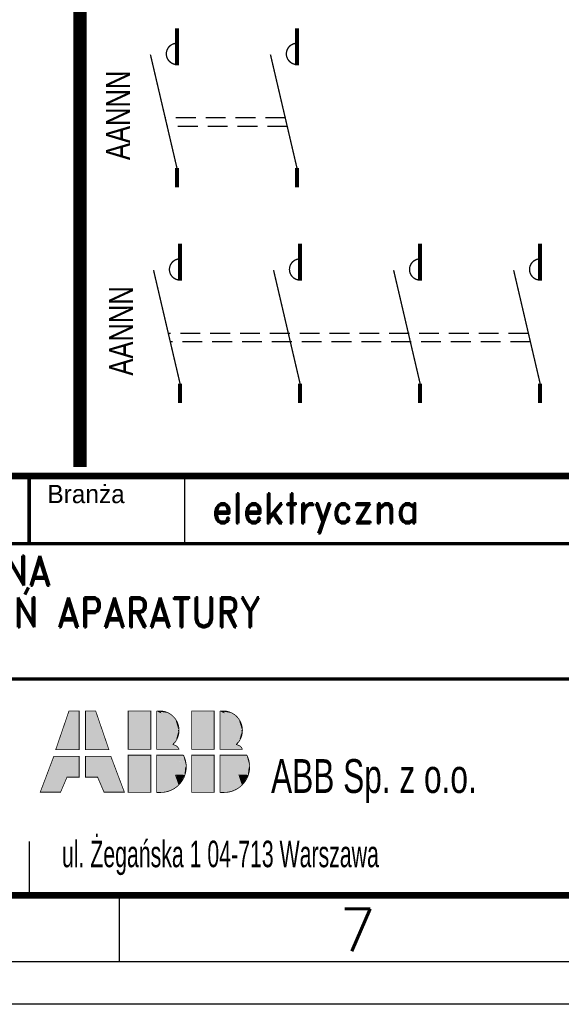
# Model space of a CAD drawing. Header units: millimetres. Extents: x 947 to 1808, y 151 to 525.
# Tile 10 of 27: x 1228 to 1269, y 151 to 225. Entities that reach past the tile are written whole.
import ezdxf
from ezdxf.enums import TextEntityAlignment as Align

# ---------------------------------------------------------------- set-up
doc = ezdxf.new("R2010")
doc.units = ezdxf.units.MM
doc.header["$LTSCALE"] = 15
for name, pattern in [('AUSGEZOGEN', [0]), ('DASHED', [0.75, 0.5, -0.25]), ('DOT2', [0.125, 0, -0.125])]:
    doc.linetypes.add(name, pattern=pattern)
doc.layers.add('KKS_1', color=7, linetype='Continuous', lineweight=5)
doc.styles.add('ADESK1', font='romans', dxfattribs={"bigfont": 'bigfont'})
doc.styles.add('ROMAND', font='romand.shx')

# ---------------------------------------------------------------- blocks, each defined once
blk = doc.blocks.new('*U10')
at = {"color": 1, "linetype": 'AUSGEZOGEN'}
for points in [[(23.26, 21.61), (23.26, 13.68), (26.47, 20.73)], [(26.47, 20.73), (23.26, 13.68), (27.92, 17.73)], [(27.92, 17.73), (23.26, 13.68), (26.63, 14.66)], [(26.63, 14.66), (23.26, 13.68), (27.4, 14.36)], [(27.4, 14.36), (23.26, 13.68), (27.89, 13.68)]]:
    blk.add_solid(points, dxfattribs=at)
blk = doc.blocks.new('A3-grafiko')
h = blk.add_hatch(color=1)
h.paths.add_polyline_path([(278.318, 15.474), (280.231, 15.474), (280.231, 13.905), (279.316, 13.905), (278.83, 12.773), (277.295, 12.773)])
h.paths.add_polyline_path([(282.62, 15.474), (280.707, 15.474), (280.707, 13.905), (281.622, 13.905), (282.108, 12.773), (283.643, 12.773)])
at = {"color": 5}
blk.add_line((283.26, 4.801), (283.26, 0), dxfattribs=at)
at = {"color": 5, "linetype": 'Continuous'}
blk.add_lwpolyline([(0, 0), (410, 0), (410, 287), (0, 287)], close=True, dxfattribs=at)
at = {"const_width": 0.51}
blk.add_lwpolyline([(24, 5), (410, 5), (410, 36.601), (24, 36.601)], close=True, dxfattribs=at)
at = {"const_width": 0.255}
for points in [[(276.461, 31.504), (276.461, 36.601)], [(235.686, 31.504), (317.236, 31.504)], [(235.686, 21.31), (317.236, 21.31)]]:
    blk.add_lwpolyline(points, dxfattribs=at)
at = {"linetype": 'DOT2', "const_width": 0.102}
for points in [[(288.184, 31.504), (288.184, 36.601)], [(276.461, 9.078), (276.461, 5)]]:
    blk.add_lwpolyline(points, dxfattribs=at)
at = {"color": 1, "linetype": 'AUSGEZOGEN', "const_width": 0.0576}
for points in [[(279.462, 18.895), (280.229, 18.895), (280.229, 15.982), (278.464, 15.982), (279.462, 18.895)], [(281.476, 18.895), (280.709, 18.895), (280.709, 15.982), (282.474, 15.982), (281.476, 18.895)], [(286.073, 18.884), (286.073, 16.005), (287.787, 16.005)], [(290.855, 18.884), (290.855, 16.005), (292.569, 16.005)], [(286.074, 12.725), (286.074, 15.563), (288.099, 15.563)], [(290.856, 12.725), (290.856, 15.563), (292.881, 15.563)], [(278.318, 15.474), (280.231, 15.474), (280.231, 13.905), (279.316, 13.905), (278.83, 12.773), (277.295, 12.773), (278.318, 15.474)], [(282.62, 15.474), (280.707, 15.474), (280.707, 13.905), (281.622, 13.905), (282.108, 12.773), (283.643, 12.773), (282.62, 15.474)]]:
    blk.add_lwpolyline(points, dxfattribs=at)
for points in [[(283.928, 18.901), (285.633, 18.901), (285.633, 16.001), (283.928, 16.001)], [(288.71, 18.901), (290.416, 18.901), (290.416, 16.001), (288.71, 16.001)], [(283.928, 15.563), (285.633, 15.563), (285.633, 12.762), (283.928, 12.762)], [(288.71, 15.563), (290.416, 15.563), (290.416, 12.762), (288.71, 12.762)]]:
    blk.add_lwpolyline(points, close=True, dxfattribs=at)
at = {"color": 1, "const_width": 0.0616}
for points in [[(286.348, 18.896), (286.064, 18.896)], [(291.13, 18.896), (290.846, 18.896)], [(286.358, 12.745), (286.089, 12.745)], [(291.141, 12.745), (290.871, 12.745)]]:
    blk.add_lwpolyline(points, dxfattribs=at)
at = {"color": 1, "linetype": 'AUSGEZOGEN', "const_width": 0.0576}
for points in [[(287.291, 16.354, 0.672803), (286.345, 18.901, 0.742611)], [(292.073, 16.354, 0.672803), (291.127, 18.901, 0.742611)], [(287.761, 16.005, 0.288353), (287.291, 16.354, 0.288353)], [(292.543, 16.005, 0.288353), (292.073, 16.354, 0.288353)], [(286.358, 12.751, 0.563254), (288.099, 15.563, 0.675438)], [(291.14, 12.751, 0.563254), (292.881, 15.563, 0.675438)], [(286.074, 12.787, 0.002624), (286.093, 12.783, 0.685043)], [(290.856, 12.787, 0.002624), (290.876, 12.783, 0.685043)]]:
    blk.add_lwpolyline(points, format="xyb", dxfattribs=at)
at = {"color": 1, "linetype": 'AUSGEZOGEN'}
for points in [[(278.439, 15.982), (280.229, 15.982), (279.513, 18.921), (280.229, 18.87)], [(282.5, 15.982), (280.709, 15.982), (281.425, 18.921), (280.709, 18.87)]]:
    blk.add_solid(points, dxfattribs=at)
at = {"color": 1}
for points in [[(283.926, 15.998), (283.926, 18.907), (285.612, 15.998), (285.626, 18.887)], [(286.07, 18.883), (286.549, 18.877), (286.896, 18.751)], [(286.083, 18.87), (286.341, 18.877), (286.442, 18.707)], [(286.12, 18.883), (287.142, 18.637), (287.161, 18.562)], [(286.139, 18.87), (286.884, 18.77), (287.136, 18.631)], [(288.708, 15.998), (288.708, 18.907), (290.394, 15.998), (290.408, 18.887)], [(290.852, 18.883), (291.331, 18.877), (291.678, 18.751)], [(290.865, 18.87), (291.123, 18.877), (291.224, 18.707)], [(290.903, 18.883), (291.924, 18.637), (291.943, 18.562)], [(290.922, 18.87), (291.666, 18.77), (291.918, 18.631)], [(287.256, 18.492), (287.47, 18.335), (287.703, 17.547)], [(287.703, 17.547), (287.703, 17.547), (287.508, 18.196), (287.666, 17.963)], [(287.508, 18.196), (287.666, 17.963), (287.71, 17.805)], [(287.64, 17.874), (287.716, 17.862), (287.716, 17.578)], [(292.038, 18.492), (292.252, 18.335), (292.486, 17.547)], [(292.486, 17.547), (292.486, 17.547), (292.29, 18.196), (292.448, 17.963)], [(292.29, 18.196), (292.448, 17.963), (292.492, 17.805)], [(292.423, 17.874), (292.498, 17.862), (292.498, 17.578)], [(287.735, 17.421), (287.312, 16.444), (287.546, 16.67)], [(287.729, 17.414), (287.558, 16.79), (287.615, 16.778)], [(287.615, 16.778), (287.615, 16.778), (287.729, 17.408), (287.647, 16.923)], [(287.722, 17.421), (287.647, 16.973), (287.71, 16.973)], [(287.729, 17.408), (287.647, 16.923), (287.729, 17.421), (287.659, 16.979)], [(287.685, 17.452), (287.773, 17.452), (287.729, 17.238)], [(287.71, 17.799), (287.741, 17.528), (287.703, 17.528)], [(287.71, 17.805), (287.71, 17.805), (287.71, 17.799), (287.741, 17.528)], [(292.517, 17.421), (292.095, 16.444), (292.328, 16.67)], [(292.511, 17.414), (292.341, 16.79), (292.397, 16.778)], [(292.397, 16.778), (292.397, 16.778), (292.511, 17.408), (292.429, 16.923)], [(292.505, 17.421), (292.429, 16.973), (292.492, 16.973)], [(292.511, 17.408), (292.429, 16.923), (292.511, 17.421), (292.441, 16.979)], [(292.467, 17.452), (292.555, 17.452), (292.511, 17.238)], [(292.492, 17.799), (292.523, 17.528), (292.486, 17.528)], [(292.492, 17.805), (292.492, 17.805), (292.492, 17.799), (292.523, 17.528)], [(287.306, 16.45), (287.432, 16.57), (287.357, 16.412)], [(292.088, 16.45), (292.214, 16.57), (292.139, 16.412)], [(283.926, 12.758), (283.926, 15.569), (285.612, 12.758), (285.626, 15.549)], [(288.079, 15.562), (286.054, 12.758), (286.58, 12.765)], [(286.082, 15.556), (288.086, 15.562), (286.061, 12.752)], [(288.086, 15.569), (286.573, 12.765), (286.801, 12.8)], [(286.801, 12.8), (286.801, 12.8), (288.086, 15.562), (286.787, 12.793)], [(288.086, 15.562), (286.787, 12.793), (286.96, 12.848)], [(286.96, 12.848), (286.96, 12.848), (288.086, 15.562), (287.464, 14.091)], [(288.086, 15.562), (287.464, 14.091), (288.196, 14.071)], [(288.072, 15.556), (288.19, 14.071), (288.293, 14.789)], [(288.079, 15.562), (288.293, 14.782), (288.231, 15.203)], [(288.708, 12.758), (288.708, 15.569), (290.394, 12.758), (290.408, 15.549)], [(292.861, 15.562), (290.837, 12.758), (291.362, 12.765)], [(290.864, 15.556), (292.868, 15.562), (290.844, 12.752)], [(292.868, 15.569), (291.355, 12.765), (291.583, 12.8)], [(292.868, 15.562), (291.569, 12.793), (291.742, 12.848)], [(291.583, 12.8), (291.583, 12.8), (292.868, 15.562), (291.569, 12.793)], [(291.742, 12.848), (291.742, 12.848), (292.868, 15.562), (292.246, 14.091)], [(292.868, 15.562), (292.246, 14.091), (292.979, 14.071)], [(292.854, 15.556), (292.972, 14.071), (293.075, 14.789)], [(292.861, 15.562), (293.075, 14.782), (293.013, 15.203)], [(287.457, 14.105), (287.575, 14.105), (287.54, 13.974)], [(288.176, 14.064), (288.238, 14.678), (288.279, 14.347)], [(288.245, 14.706), (288.328, 14.692), (288.259, 14.402)], [(292.239, 14.105), (292.357, 14.105), (292.322, 13.974)], [(292.958, 14.064), (293.02, 14.678), (293.062, 14.347)], [(293.027, 14.706), (293.11, 14.692), (293.041, 14.402)], [(287.471, 14.084), (287.174, 12.903), (286.932, 12.814)], [(287.478, 14.084), (287.436, 13.09), (287.153, 12.91)], [(287.471, 14.071), (287.74, 13.318), (287.43, 13.083)], [(287.982, 13.656), (287.982, 13.656), (287.457, 14.091), (287.989, 13.663)], [(287.457, 14.091), (287.989, 13.663), (287.727, 13.304)], [(287.464, 14.098), (288.196, 14.078), (287.982, 13.656)], [(292.253, 14.084), (291.956, 12.903), (291.714, 12.814)], [(292.26, 14.084), (292.219, 13.09), (291.935, 12.91)], [(292.253, 14.071), (292.523, 13.318), (292.212, 13.083)], [(292.764, 13.656), (292.764, 13.656), (292.239, 14.091), (292.771, 13.663)], [(292.239, 14.091), (292.771, 13.663), (292.509, 13.304)], [(292.246, 14.098), (292.979, 14.078), (292.764, 13.656)]]:
    blk.add_solid(points, dxfattribs=at)
at = {"color": 1, "linetype": 'Continuous', "xscale": 0.3641509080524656, "yscale": 0.3641509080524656, "zscale": 0.3641509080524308}
for p in [(277.594, 11.014), (282.376, 11.014)]:
    blk.add_blockref('*U10', p, dxfattribs=at)
blk.add_text('Branża', height=1.3762).set_placement((277.836, 34.562))
for s, height, width, p in [('ABB Sp. z o.o.', 2.54845, 0.7, (294.705, 12.716)), ('ul. Żegańska 1 04-713 Warszawa', 2, 0.6, (278.931, 7.118))]:
    blk.add_text(s, height=height, dxfattribs=dict(width=width)).set_placement(p)
at = {"color": 5, "style": 'ADESK1'}
blk.add_text('7', height=3.201, dxfattribs=at).set_placement((301.219, 0.779), align=Align.CENTER)
at = {"color": 250, "style": 'ROMAND', "width": 0.9}
for tag, p, height in [('OPRACOWAŁ', (37.102, 33.56), 2), ('BRANŻA', (290.245, 33.04), 2.243), ('DATA1', (83.569, 32.976), 2), ('ZMIANA1', (109.377, 33.461), 2), ('ZMIANA2', (155.377, 33.461), 2), ('ZMIANA3', (201.377, 33.461), 2), ('RODZAJ_DOK', (249.47, 33.04), 2.243), ('NAZWA_ZAKŁADU', (375.799, 32.733), 2.243), ('OZN_DOK1', (326.144, 32.248), 2.243), ('SPRAWDZIŁ', (37.102, 29.56), 2), ('ZM1_WPROW', (104.855, 29.7), 2), ('DATA', (136.056, 29.294), 2), ('ZM2_WPROW', (150.855, 29.7), 2), ('DATA', (182.056, 29.294), 2), ('ZM3_WPROW', (196.855, 29.7), 2), ('DATA', (228.056, 29.294), 2), ('DATA2', (83.569, 28.976), 2), ('OZN_DOK2', (326.144, 28.407), 2.243), ('NAZWA_OBIEKTU', (375.799, 28.314), 2.243), ('ZATWIERDZIŁ', (37.102, 25.56), 2), ('ZM1_ZATW', (104.855, 25.7), 2), ('ZM2_ZATW', (150.855, 25.7), 2), ('ZM3_ZATW', (196.855, 25.7), 2), ('DATA3', (83.569, 24.976), 2), ('DATA', (136.056, 25.294), 2), ('DATA', (182.056, 25.294), 2), ('DATA', (228.056, 25.294), 2), ('NAZWA_PRAC', (337.117, 22.562), 2.243), ('OPIS_ZM_1', (98.413, 19.262), 1.5), ('OPIS_ZM_2', (144.413, 19.262), 1.5), ('OPIS_ZM_3', (190.413, 19.262), 1.5), ('OPIS_ZM_1', (98.413, 16.762), 1.5), ('OPIS_ZM_2', (144.413, 16.762), 1.5), ('OPIS_ZM_3', (190.413, 16.762), 1.5), ('144', (401.641, 15.998), 2.243), ('1:1', (368.283, 15.073), 2.243), ('1', (392.026, 15.36), 2.243), ('OPIS_ZM_1', (98.413, 14.262), 1.5), ('OPIS_ZM_2', (144.413, 14.262), 1.5), ('OPIS_ZM_3', (190.413, 14.262), 1.5), ('00', (381.556, 12.667), 2.243), ('A3', (368.283, 6.918), 2.243), ('APLIKACJA', (392.026, 7.205), 2)]:
    blk.add_attdef(tag, p, '', height=height, dxfattribs=at)
at = {"color": 1, "style": 'ROMAND'}
for tag, p, height, width in [('TYTUL_1', (249.411, 28.343), 2.243, 0.9), ('TYTUL_2', (249.411, 25.217), 2.243, 0.9), ('TYTUL_3', (249.411, 22.185), 2.243, 0.9), ('PLIK', (37.723, 6.22), 1.8, 0.8)]:
    blk.add_attdef(tag, p, '', height=height, dxfattribs=dict(at, width=width))
blk.add_attdef('NUMER_RYS', text='', height=2.345, dxfattribs=at).set_placement((403.569, 22.948), align=Align.RIGHT)
at = {"color": 250, "style": 'ROMAND', "width": 0.9, "flags": 2}
for tag, p in [('ZAMAWIAJĄCY', (36.801, 20.951)), ('NR_UMOWY', (36.801, 15.674)), ('NAZWA_PROJEKTU', (36.801, 10.726))]:
    blk.add_attdef(tag, p, '', height=2.243, dxfattribs=at)
at = {"color": 1, "style": 'ROMAND', "width": 0.9}
blk.add_attdef('NR_DOK', text='', height=2.548, dxfattribs=at).set_placement((341.162, 12.857), align=Align.CENTER)
blk = doc.blocks.new('STYCZ_ZESP')
at = {"linetype": 'DASHED', "ltscale": 0.2}
for p, q in [((8.169, -6.756), (-0.884, -6.756)), ((8.319, -7.396), (-0.734, -7.396))]:
    blk.add_line(p, q, dxfattribs=at)
for points, const_width in [([(0, 0), (0, -2.784)], 0.3), ([(9.053, 0), (9.053, -2.784)], 0.3), ([(0, -10.537), (-2, -1.984)], 0.1), ([(9.053, -10.537), (7.053, -1.984)], 0.1), ([(0, -10.537), (0, -12)], 0.3), ([(9.053, -10.537), (9.053, -12)], 0.3)]:
    blk.add_lwpolyline(points, dxfattribs=dict(const_width=const_width))
at = {"const_width": 0.1}
for points in [[(0, -2.733, -1), (0, -1.133)], [(9.053, -2.733, -1), (9.053, -1.133)]]:
    blk.add_lwpolyline(points, format="xyb", dxfattribs=at)
at = {"layer": 'KKS_1', "color": 7, "width": 0.8, "flags": 1}
for tag, p, height in [('KKS_1_PEŁNY', (-7.396, -10.507), 2.5), ('OPIS', (-1.158, -10.564), 1.5)]:
    blk.add_attdef(tag, p, '', height=height, rotation=90, dxfattribs=at)
at = {"layer": 'KKS_1', "color": 7, "width": 0.8}
blk.add_attdef('KKS_1_KONIEC', (-3.55, -9.935), '', height=1.8, rotation=90, dxfattribs=at)
blk = doc.blocks.new('STYCZ_ZESP_1')
at = {"linetype": 'DASHED', "ltscale": 0.2}
for p, q in [((26.276, -6.756), (-0.884, -6.756)), ((26.425, -7.396), (-0.734, -7.396))]:
    blk.add_line(p, q, dxfattribs=at)
for points, const_width in [([(0, 0), (0, -2.784)], 0.3), ([(9.053, 0), (9.053, -2.784)], 0.3), ([(18.107, 0), (18.107, -2.784)], 0.3), ([(27.16, 0), (27.16, -2.784)], 0.3), ([(0, -10.537), (-2, -1.984)], 0.1), ([(9.053, -10.537), (7.053, -1.984)], 0.1), ([(18.107, -10.537), (16.107, -1.984)], 0.1), ([(27.16, -10.537), (25.16, -1.984)], 0.1), ([(0, -10.537), (0, -12)], 0.3), ([(9.053, -10.537), (9.053, -12)], 0.3), ([(18.107, -10.537), (18.107, -12)], 0.3), ([(27.16, -10.537), (27.16, -12)], 0.3)]:
    blk.add_lwpolyline(points, dxfattribs=dict(const_width=const_width))
at = {"const_width": 0.1}
for points in [[(0, -2.733, -1), (0, -1.133)], [(9.053, -2.733, -1), (9.053, -1.133)], [(18.107, -2.733, -1), (18.107, -1.133)], [(27.16, -2.733, -1), (27.16, -1.133)]]:
    blk.add_lwpolyline(points, format="xyb", dxfattribs=at)
at = {"layer": 'KKS_1', "color": 7, "width": 0.8, "flags": 1}
for tag, p, height in [('KKS_1_PEŁNY', (-7.396, -10.507), 2.5), ('OPIS', (-1.158, -10.564), 1.5)]:
    blk.add_attdef(tag, p, '', height=height, rotation=90, dxfattribs=at)
at = {"layer": 'KKS_1', "color": 7, "width": 0.8}
blk.add_attdef('KKS_1_KONIEC', (-3.55, -9.935), '', height=1.8, rotation=90, dxfattribs=at)

msp = doc.modelspace()

# ---------------------------------------------------------------- linework, layer by layer
at = {"const_width": 1}
msp.add_lwpolyline([(1232.856, 436.911), (1232.856, 190.996)], dxfattribs=at)
at = {"layer": 'Defpoints'}
msp.add_lwpolyline([(1156.723, 447.504), (1366.723, 447.504), (1366.723, 150.504), (1156.723, 150.504)], close=True, dxfattribs=at)

# ---------------------------------------------------------------- block references
ref = msp.add_blockref('A3-grafiko', (952.555, 153.721))
ref.add_attrib('TYTUL_1', 'CZĘŚĆ ELEKTRYCZNA', (1201.967, 182.064), dxfattribs={"color": 1, "height": 2.24264, "style": 'ROMAND', "width": 0.9})
ref.add_attrib('TYTUL_2', 'LEGENDA OZNACZEŃ APARATURY', (1201.967, 178.937), dxfattribs={"color": 1, "height": 2.24264, "style": 'ROMAND', "width": 0.9})
ref.add_attrib('BRANŻA', 'elektryczna', (1242.8, 186.76), dxfattribs={"color": 250, "height": 2.24264, "style": 'ROMAND', "width": 0.9})
for name, p in [('STYCZ_ZESP', (1240.16, 224.078)), ('STYCZ_ZESP_1', (1240.395, 207.828))]:
    msp.add_blockref(name, p).add_auto_attribs({'KKS_1_KONIEC': 'AANNN'})

doc.saveas('drawing.dxf')
